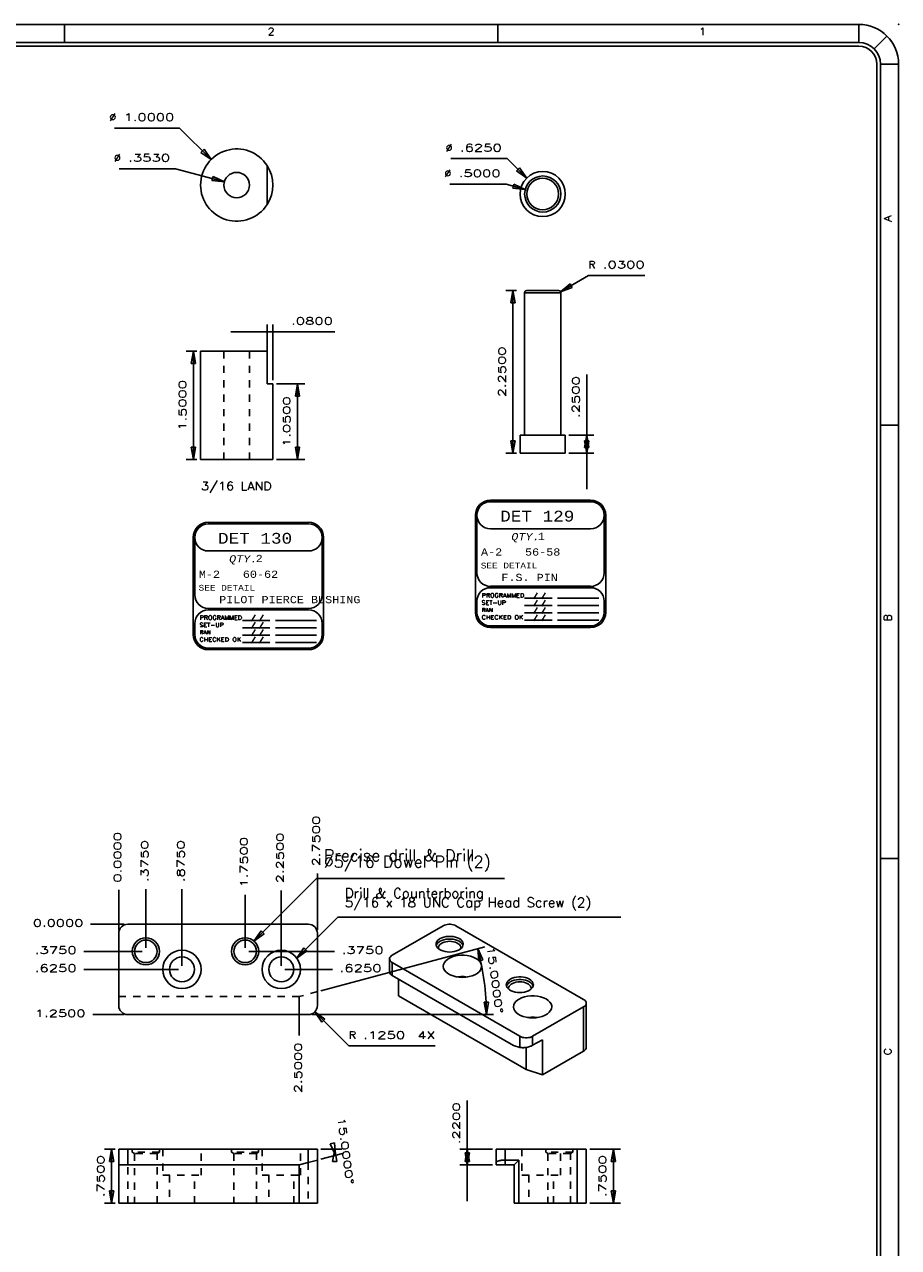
# Model space of a CAD drawing. Header units: inches. Extents: x 3 to 289, y 4 to 291.
# Tile 60 of 256: x 50 to 62, y 72 to 88. Entities that reach past the tile are written whole.
import ezdxf
from ezdxf.enums import TextEntityAlignment as Align

# ---------------------------------------------------------------- set-up
doc = ezdxf.new("R2010")
doc.units = ezdxf.units.IN
doc.header["$LTSCALE"] = 0.5
doc.header["$MEASUREMENT"] = 0
doc.linetypes.add('HIDDEN', pattern=[0.225, 0.15, -0.075])
for name, color, linetype in [('DIE', 7, 'Continuous'), ('MFB', 7, 'Continuous'), ('PLOTVIEW1', 7, 'Continuous'), ('STR_INS', 8, 'Continuous')]:
    doc.layers.add(name, color=color, linetype=linetype)
doc.styles.add('VERO0-Simplex', font='simplex_.ttf')
doc.styles.add('VERO2-Courier New', font='cour.ttf')
doc.styles.add('VERO3-RomanS', font='romans__.ttf')
doc.styles.add('VERO5-RomanD', font='romand__.ttf')
doc.styles.add('VERO8-Courier New', font='couri.ttf')

# ---------------------------------------------------------------- blocks, each defined once
blk = doc.blocks.new('ArrowheadClosed')
at = {"color": 0}
for p, q in [((0, 0), (-1, 0.176)), ((-1, 0.176), (-1, -0.176)), ((-1, -0.176), (0, 0))]:
    blk.add_line(p, q, dxfattribs=at)

msp = doc.modelspace()

# ---------------------------------------------------------------- linework, layer by layer
at = {"layer": 'DIE', "color": 9, "linetype": 'Continuous'}
for p, q in [((52.979, 86.538), (52.979, 85.995)), ((56.547, 84.774), (56.547, 82.804)), ((56.577, 84.804), (57.017, 84.804)), ((57.047, 82.804), (57.047, 84.774)), ((52.059, 83.965), (52.979, 83.965)), ((52.059, 83.965), (52.059, 82.465)), ((52.979, 83.515), (52.979, 83.965)), ((53.059, 83.515), (52.979, 83.515)), ((53.059, 82.465), (53.059, 83.515)), ((57.109, 82.804), (56.484, 82.804)), ((56.484, 82.804), (56.484, 82.554)), ((57.109, 82.554), (57.109, 82.804)), ((56.484, 82.554), (57.109, 82.554)), ((52.059, 82.465), (53.059, 82.465)), ((50.926, 74.905), (50.926, 75.905)), ((51.051, 76.03), (53.551, 76.03)), ((53.676, 75.905), (53.676, 74.905)), ((54.713, 75.601), (55.42, 76.01)), ((55.436, 76.018), (55.42, 76.01)), ((55.455, 76.024), (55.436, 76.018)), ((55.476, 76.028), (55.455, 76.024)), ((55.497, 76.03), (55.476, 76.028)), ((55.519, 76.03), (55.497, 76.03)), ((55.54, 76.028), (55.519, 76.03)), ((55.561, 76.024), (55.54, 76.028)), ((55.58, 76.018), (55.561, 76.024)), ((55.596, 76.01), (55.58, 76.018)), ((55.596, 76.01), (57.364, 74.989)), ((55.321, 75.754), (55.323, 75.773)), ((55.323, 75.736), (55.321, 75.754)), ((55.323, 75.773), (55.332, 75.791)), ((55.323, 75.736), (55.331, 75.755)), ((55.332, 75.717), (55.323, 75.736)), ((55.331, 75.755), (55.345, 75.772)), ((55.332, 75.791), (55.346, 75.809)), ((55.346, 75.7), (55.332, 75.717)), ((55.345, 75.772), (55.364, 75.787)), ((55.346, 75.809), (55.364, 75.824)), ((55.352, 75.703), (55.354, 75.719)), ((55.354, 75.719), (55.361, 75.734)), ((55.361, 75.734), (55.373, 75.749)), ((55.364, 75.824), (55.375, 75.831)), ((55.364, 75.787), (55.375, 75.795)), ((55.373, 75.749), (55.388, 75.761)), ((55.375, 75.831), (55.4, 75.843)), ((55.375, 75.795), (55.4, 75.807)), ((55.388, 75.761), (55.408, 75.773)), ((55.4, 75.843), (55.429, 75.853)), ((55.4, 75.807), (55.429, 75.816)), ((55.408, 75.773), (55.43, 75.782)), ((55.429, 75.853), (55.459, 75.859)), ((55.429, 75.816), (55.459, 75.823)), ((55.43, 75.782), (55.455, 75.788)), ((55.455, 75.788), (55.481, 75.792)), ((55.459, 75.859), (55.492, 75.862)), ((55.459, 75.823), (55.492, 75.826)), ((55.481, 75.792), (55.508, 75.794)), ((55.492, 75.862), (55.524, 75.862)), ((55.492, 75.826), (55.524, 75.826)), ((55.508, 75.794), (55.535, 75.792)), ((55.524, 75.862), (55.557, 75.859)), ((55.524, 75.826), (55.557, 75.823)), ((55.535, 75.792), (55.561, 75.788)), ((55.557, 75.859), (55.587, 75.853)), ((55.557, 75.823), (55.587, 75.816)), ((55.561, 75.788), (55.586, 75.782)), ((55.586, 75.782), (55.608, 75.773)), ((55.587, 75.853), (55.616, 75.843)), ((55.587, 75.816), (55.616, 75.807)), ((55.608, 75.773), (55.628, 75.761)), ((55.616, 75.843), (55.641, 75.831)), ((55.616, 75.807), (55.641, 75.795)), ((55.628, 75.761), (55.643, 75.749)), ((55.641, 75.831), (55.662, 75.817)), ((55.641, 75.795), (55.662, 75.78)), ((55.643, 75.749), (55.655, 75.734)), ((55.655, 75.734), (55.662, 75.719)), ((55.662, 75.817), (55.678, 75.8)), ((55.662, 75.78), (55.678, 75.764)), ((55.662, 75.719), (55.664, 75.703)), ((55.684, 75.717), (55.67, 75.7)), ((55.678, 75.8), (55.689, 75.782)), ((55.678, 75.764), (55.689, 75.746)), ((55.693, 75.736), (55.684, 75.717)), ((55.689, 75.782), (55.695, 75.764)), ((55.689, 75.746), (55.693, 75.736)), ((55.696, 75.754), (55.693, 75.736)), ((55.695, 75.764), (55.696, 75.754)), ((54.68, 75.569), (54.676, 75.557)), ((54.676, 75.557), (54.676, 75.55)), ((54.676, 75.55), (54.676, 75.371)), ((54.676, 75.55), (54.678, 75.538)), ((54.678, 75.538), (54.683, 75.526)), ((54.688, 75.581), (54.68, 75.569)), ((54.699, 75.592), (54.688, 75.581)), ((54.713, 75.601), (54.699, 75.592)), ((55.364, 75.685), (55.346, 75.7)), ((55.353, 75.694), (55.352, 75.703)), ((55.387, 75.672), (55.364, 75.685)), ((55.414, 75.661), (55.387, 75.672)), ((55.444, 75.653), (55.414, 75.661)), ((55.475, 75.648), (55.444, 75.653)), ((55.454, 75.525), (55.481, 75.546)), ((55.508, 75.646), (55.475, 75.648)), ((55.481, 75.546), (55.497, 75.557)), ((55.497, 75.557), (55.532, 75.574)), ((55.541, 75.648), (55.508, 75.646)), ((55.532, 75.574), (55.572, 75.587)), ((55.572, 75.653), (55.541, 75.648)), ((55.602, 75.661), (55.572, 75.653)), ((55.572, 75.587), (55.615, 75.596)), ((55.629, 75.672), (55.602, 75.661)), ((55.615, 75.596), (55.661, 75.601)), ((55.652, 75.685), (55.629, 75.672)), ((55.67, 75.7), (55.652, 75.685)), ((55.661, 75.601), (55.707, 75.601)), ((55.664, 75.703), (55.663, 75.694)), ((55.707, 75.601), (55.752, 75.597)), ((55.752, 75.597), (55.795, 75.588)), ((55.795, 75.588), (55.836, 75.575)), ((55.836, 75.575), (55.871, 75.558)), ((55.871, 75.558), (55.901, 75.537)), ((55.901, 75.537), (55.924, 75.515)), ((54.676, 75.364), (54.676, 75.371)), ((54.683, 75.526), (54.693, 75.514)), ((54.693, 75.514), (54.705, 75.504)), ((54.705, 75.504), (54.713, 75.499)), ((56.48, 74.479), (54.713, 75.499)), ((55.419, 75.448), (55.423, 75.475)), ((55.419, 75.446), (55.419, 75.448)), ((55.424, 75.419), (55.419, 75.446)), ((55.423, 75.475), (55.435, 75.5)), ((55.437, 75.394), (55.424, 75.419)), ((55.435, 75.5), (55.454, 75.525)), ((55.457, 75.37), (55.437, 75.394)), ((55.484, 75.348), (55.457, 75.37)), ((55.915, 75.372), (55.889, 75.35)), ((55.935, 75.396), (55.915, 75.372)), ((55.924, 75.515), (55.941, 75.49)), ((55.946, 75.422), (55.935, 75.396)), ((55.941, 75.49), (55.949, 75.463)), ((55.95, 75.448), (55.946, 75.422)), ((55.949, 75.463), (55.95, 75.448)), ((54.68, 75.352), (54.676, 75.364)), ((54.688, 75.34), (54.68, 75.352)), ((54.699, 75.329), (54.688, 75.34)), ((54.713, 75.32), (54.699, 75.329)), ((54.713, 75.32), (56.392, 74.35)), ((54.801, 75.04), (54.801, 75.269)), ((55.517, 75.33), (55.484, 75.348)), ((55.555, 75.315), (55.517, 75.33)), ((55.597, 75.304), (55.555, 75.315)), ((55.641, 75.297), (55.597, 75.304)), ((55.618, 75.301), (55.615, 75.3)), ((55.663, 75.305), (55.618, 75.301)), ((55.687, 75.295), (55.641, 75.297)), ((55.709, 75.305), (55.663, 75.305)), ((55.733, 75.297), (55.687, 75.295)), ((55.754, 75.3), (55.709, 75.305)), ((55.777, 75.305), (55.733, 75.297)), ((55.819, 75.316), (55.777, 75.305)), ((55.856, 75.331), (55.819, 75.316)), ((55.889, 75.35), (55.856, 75.331)), ((56.293, 75.193), (56.296, 75.212)), ((56.296, 75.212), (56.304, 75.23)), ((56.304, 75.23), (56.318, 75.247)), ((56.304, 75.193), (56.317, 75.21)), ((56.317, 75.21), (56.336, 75.226)), ((56.318, 75.247), (56.337, 75.263)), ((56.336, 75.226), (56.348, 75.233)), ((56.337, 75.263), (56.348, 75.27)), ((56.345, 75.187), (56.361, 75.2)), ((56.348, 75.27), (56.373, 75.282)), ((56.348, 75.233), (56.373, 75.245)), ((56.361, 75.2), (56.38, 75.211)), ((56.373, 75.282), (56.401, 75.291)), ((56.373, 75.245), (56.401, 75.255)), ((56.38, 75.211), (56.402, 75.22)), ((56.401, 75.291), (56.432, 75.298)), ((56.401, 75.255), (56.432, 75.261)), ((56.402, 75.22), (56.427, 75.227)), ((56.427, 75.227), (56.453, 75.231)), ((56.432, 75.298), (56.464, 75.301)), ((56.432, 75.261), (56.464, 75.265)), ((56.453, 75.231), (56.48, 75.232)), ((56.464, 75.301), (56.497, 75.301)), ((56.464, 75.265), (56.497, 75.265)), ((56.48, 75.232), (56.507, 75.231)), ((56.497, 75.301), (56.529, 75.298)), ((56.497, 75.265), (56.529, 75.261)), ((56.507, 75.231), (56.534, 75.227)), ((56.529, 75.298), (56.56, 75.291)), ((56.529, 75.261), (56.56, 75.255)), ((56.534, 75.227), (56.558, 75.22)), ((56.558, 75.22), (56.581, 75.211)), ((56.56, 75.291), (56.588, 75.282)), ((56.56, 75.255), (56.588, 75.245)), ((56.581, 75.211), (56.6, 75.2)), ((56.588, 75.282), (56.613, 75.27)), ((56.588, 75.245), (56.613, 75.233)), ((56.6, 75.2), (56.616, 75.187)), ((56.613, 75.27), (56.634, 75.255)), ((56.613, 75.233), (56.634, 75.219)), ((56.634, 75.255), (56.65, 75.239)), ((56.634, 75.219), (56.65, 75.203)), ((56.65, 75.239), (56.661, 75.221)), ((56.65, 75.203), (56.661, 75.185)), ((56.661, 75.221), (56.667, 75.203)), ((56.667, 75.203), (56.668, 75.193)), ((56.569, 74.019), (54.801, 75.04)), ((56.296, 75.174), (56.293, 75.193)), ((56.295, 75.175), (56.304, 75.193)), ((56.304, 75.156), (56.296, 75.174)), ((56.318, 75.139), (56.304, 75.156)), ((56.337, 75.124), (56.318, 75.139)), ((56.324, 75.142), (56.326, 75.158)), ((56.325, 75.133), (56.324, 75.142)), ((56.326, 75.158), (56.333, 75.173)), ((56.333, 75.173), (56.345, 75.187)), ((56.36, 75.11), (56.337, 75.124)), ((56.387, 75.099), (56.36, 75.11)), ((56.416, 75.091), (56.387, 75.099)), ((56.448, 75.087), (56.416, 75.091)), ((56.48, 75.085), (56.448, 75.087)), ((56.513, 75.087), (56.48, 75.085)), ((56.544, 75.091), (56.513, 75.087)), ((56.574, 75.099), (56.544, 75.091)), ((56.544, 75.026), (56.588, 75.035)), ((56.601, 75.11), (56.574, 75.099)), ((56.588, 75.035), (56.633, 75.04)), ((56.624, 75.124), (56.601, 75.11)), ((56.616, 75.187), (56.627, 75.173)), ((56.643, 75.139), (56.624, 75.124)), ((56.627, 75.173), (56.634, 75.158)), ((56.633, 75.04), (56.679, 75.04)), ((56.634, 75.158), (56.637, 75.142)), ((56.637, 75.142), (56.636, 75.133)), ((56.656, 75.156), (56.643, 75.139)), ((56.665, 75.174), (56.656, 75.156)), ((56.661, 75.185), (56.665, 75.175)), ((56.668, 75.193), (56.665, 75.174)), ((56.679, 75.04), (56.724, 75.035)), ((56.724, 75.035), (56.768, 75.026)), ((56.391, 74.887), (56.395, 74.913)), ((56.391, 74.884), (56.391, 74.887)), ((56.396, 74.858), (56.391, 74.884)), ((56.395, 74.913), (56.407, 74.939)), ((56.409, 74.832), (56.396, 74.858)), ((56.407, 74.939), (56.427, 74.963)), ((56.427, 74.963), (56.453, 74.985)), ((56.453, 74.985), (56.469, 74.995)), ((56.469, 74.995), (56.505, 75.012)), ((56.505, 75.012), (56.544, 75.026)), ((57.364, 74.887), (56.657, 74.479)), ((56.768, 75.026), (56.808, 75.013)), ((56.808, 75.013), (56.843, 74.996)), ((56.843, 74.996), (56.873, 74.976)), ((56.873, 74.976), (56.897, 74.953)), ((56.897, 74.953), (56.913, 74.928)), ((56.919, 74.86), (56.907, 74.835)), ((56.913, 74.928), (56.921, 74.902)), ((56.923, 74.887), (56.919, 74.86)), ((56.921, 74.902), (56.923, 74.887)), ((57.372, 74.984), (57.364, 74.989)), ((57.364, 74.887), (57.378, 74.897)), ((57.384, 74.974), (57.372, 74.984)), ((57.378, 74.897), (57.389, 74.907)), ((57.393, 74.963), (57.384, 74.974)), ((57.389, 74.907), (57.397, 74.919)), ((57.399, 74.95), (57.393, 74.963)), ((57.397, 74.919), (57.4, 74.932)), ((57.401, 74.938), (57.399, 74.95)), ((57.4, 74.932), (57.401, 74.938)), ((57.401, 74.326), (57.401, 74.938)), ((53.551, 74.78), (51.051, 74.78)), ((56.429, 74.808), (56.409, 74.832)), ((56.456, 74.787), (56.429, 74.808)), ((56.489, 74.768), (56.456, 74.787)), ((56.527, 74.753), (56.489, 74.768)), ((56.569, 74.742), (56.527, 74.753)), ((56.613, 74.736), (56.569, 74.742)), ((56.59, 74.739), (56.587, 74.739)), ((56.635, 74.744), (56.59, 74.739)), ((56.659, 74.734), (56.613, 74.736)), ((56.681, 74.744), (56.635, 74.744)), ((56.705, 74.736), (56.659, 74.734)), ((56.727, 74.739), (56.681, 74.744)), ((56.75, 74.743), (56.705, 74.736)), ((56.791, 74.755), (56.75, 74.743)), ((56.829, 74.77), (56.791, 74.755)), ((56.861, 74.789), (56.829, 74.77)), ((56.887, 74.811), (56.861, 74.789)), ((56.907, 74.835), (56.887, 74.811)), ((56.392, 74.35), (56.48, 74.326)), ((56.48, 74.479), (56.497, 74.471)), ((56.497, 74.471), (56.516, 74.464)), ((56.516, 74.464), (56.536, 74.46)), ((56.536, 74.46), (56.558, 74.458)), ((56.558, 74.458), (56.58, 74.458)), ((56.58, 74.458), (56.601, 74.46)), ((56.601, 74.46), (56.622, 74.464)), ((56.622, 74.464), (56.64, 74.471)), ((56.64, 74.471), (56.657, 74.479)), ((56.648, 74.349), (56.657, 74.354)), ((56.657, 74.354), (56.793, 74.432)), ((56.793, 74.432), (56.793, 73.945)), ((56.48, 74.326), (56.489, 74.324)), ((56.489, 74.324), (56.499, 74.323)), ((56.499, 74.323), (56.509, 74.322)), ((56.509, 74.322), (56.519, 74.321)), ((56.519, 74.321), (56.531, 74.321)), ((56.531, 74.321), (56.542, 74.322)), ((56.542, 74.322), (56.554, 74.323)), ((56.554, 74.323), (56.567, 74.324)), ((56.567, 74.324), (56.579, 74.326)), ((56.569, 74.019), (56.569, 74.325)), ((56.579, 74.326), (56.591, 74.329)), ((56.591, 74.329), (56.603, 74.332)), ((56.603, 74.332), (56.615, 74.336)), ((56.615, 74.336), (56.627, 74.34)), ((56.627, 74.34), (56.637, 74.344)), ((56.637, 74.344), (56.648, 74.349)), ((57.364, 74.275), (56.793, 73.945)), ((57.372, 74.279), (57.364, 74.275)), ((57.384, 74.29), (57.372, 74.279)), ((57.393, 74.301), (57.384, 74.29)), ((57.399, 74.313), (57.393, 74.301)), ((57.401, 74.326), (57.399, 74.313)), ((56.793, 73.945), (56.569, 74.019)), ((50.926, 72.697), (50.926, 72.917)), ((50.926, 72.917), (51.051, 72.917)), ((53.551, 72.917), (51.051, 72.917)), ((53.551, 72.917), (53.676, 72.917)), ((53.676, 72.917), (53.676, 72.764)), ((56.151, 72.731), (56.151, 72.917)), ((56.151, 72.917), (56.276, 72.917)), ((57.276, 72.917), (56.276, 72.917)), ((57.276, 72.917), (57.401, 72.917)), ((57.401, 72.917), (57.401, 72.167)), ((51.051, 72.697), (50.926, 72.697)), ((50.926, 72.167), (50.926, 72.697)), ((51.051, 72.697), (53.426, 72.697)), ((53.426, 72.697), (53.551, 72.731)), ((53.426, 72.167), (53.426, 72.697)), ((53.551, 72.731), (53.676, 72.764)), ((53.676, 72.764), (53.676, 72.167)), ((56.151, 72.734), (56.153, 72.737)), ((56.151, 72.731), (56.151, 72.734)), ((56.151, 72.697), (56.151, 72.731)), ((56.401, 72.697), (56.151, 72.697)), ((56.153, 72.737), (56.156, 72.74)), ((56.156, 72.74), (56.16, 72.743)), ((56.16, 72.743), (56.165, 72.746)), ((56.165, 72.746), (56.171, 72.749)), ((56.171, 72.749), (56.178, 72.752)), ((56.178, 72.752), (56.186, 72.754)), ((56.186, 72.754), (56.195, 72.756)), ((56.195, 72.756), (56.205, 72.758)), ((56.205, 72.758), (56.215, 72.76)), ((56.215, 72.76), (56.227, 72.762)), ((56.227, 72.762), (56.238, 72.763)), ((56.238, 72.763), (56.251, 72.764)), ((56.251, 72.764), (56.263, 72.764)), ((56.263, 72.764), (56.276, 72.764)), ((56.276, 72.764), (56.468, 72.764)), ((56.468, 72.764), (56.401, 72.697)), ((56.401, 72.167), (56.401, 72.697)), ((56.468, 72.764), (56.468, 72.167)), ((53.426, 72.167), (50.926, 72.167)), ((53.676, 72.167), (53.426, 72.167)), ((56.468, 72.167), (56.401, 72.167)), ((57.276, 72.167), (56.468, 72.167)), ((57.401, 72.167), (57.276, 72.167))]:
    msp.add_line(p, q, dxfattribs=at)
at = {"layer": 'DIE', "color": 56, "linetype": 'Continuous'}
for p, q in [((56.434, 84.804), (56.284, 84.804)), ((56.384, 82.554), (56.384, 84.804)), ((52.009, 83.965), (51.859, 83.965)), ((51.959, 82.465), (51.959, 83.965)), ((56.434, 82.554), (56.284, 82.554)), ((52.009, 82.465), (51.859, 82.465)), ((50.876, 72.917), (50.726, 72.917)), ((50.826, 72.167), (50.826, 72.917)), ((50.876, 72.167), (50.726, 72.167))]:
    msp.add_line(p, q, dxfattribs=at)
at = {"layer": 'DIE', "color": 4, "linetype": 'Continuous'}
for p, q in [((57.047, 84.774), (56.547, 84.774)), ((54.713, 75.499), (54.713, 75.32)), ((57.364, 74.275), (57.364, 74.887)), ((56.48, 74.326), (56.48, 74.479)), ((56.657, 74.479), (56.657, 74.354)), ((51.051, 72.917), (51.051, 72.697)), ((53.551, 72.731), (53.551, 72.917)), ((56.276, 72.917), (56.276, 72.764)), ((57.276, 72.167), (57.276, 72.917))]:
    msp.add_line(p, q, dxfattribs=at)
at = {"layer": 'DIE', "color": 254, "linetype": 'HIDDEN'}
for p, q in [((52.383, 83.965), (52.383, 82.465)), ((52.736, 82.465), (52.736, 83.965)), ((53.426, 75.03), (50.926, 75.03)), ((53.676, 75.097), (53.426, 75.03)), ((53.426, 75.03), (53.426, 74.78)), ((51.113, 72.917), (51.113, 72.873)), ((51.488, 72.873), (51.113, 72.873)), ((51.113, 72.873), (51.145, 72.855)), ((51.457, 72.855), (51.145, 72.855)), ((51.145, 72.855), (51.145, 72.167)), ((51.457, 72.855), (51.488, 72.873)), ((51.457, 72.167), (51.457, 72.855)), ((51.488, 72.873), (51.488, 72.917)), ((51.535, 72.917), (51.535, 72.555)), ((52.067, 72.555), (52.067, 72.917)), ((52.488, 72.917), (52.488, 72.873)), ((52.863, 72.873), (52.488, 72.873)), ((52.488, 72.873), (52.52, 72.855)), ((52.832, 72.855), (52.52, 72.855)), ((52.52, 72.855), (52.52, 72.167)), ((52.832, 72.855), (52.863, 72.873)), ((52.832, 72.167), (52.832, 72.855)), ((52.863, 72.873), (52.863, 72.917)), ((52.91, 72.917), (52.91, 72.555)), ((53.442, 72.555), (53.442, 72.917)), ((56.51, 72.917), (56.51, 72.555)), ((56.838, 72.917), (56.838, 72.873)), ((57.213, 72.873), (56.838, 72.873)), ((56.838, 72.873), (56.87, 72.855)), ((57.182, 72.855), (56.87, 72.855)), ((56.87, 72.855), (56.87, 72.167)), ((57.041, 72.555), (57.041, 72.917)), ((57.182, 72.855), (57.213, 72.873)), ((57.182, 72.167), (57.182, 72.855)), ((57.213, 72.873), (57.213, 72.917)), ((51.051, 72.167), (51.051, 72.697)), ((53.551, 72.731), (53.551, 72.167)), ((56.276, 72.697), (56.276, 72.764)), ((51.535, 72.555), (52.067, 72.555)), ((51.629, 72.555), (51.629, 72.167)), ((51.973, 72.167), (51.973, 72.555)), ((52.91, 72.555), (53.442, 72.555)), ((53.004, 72.555), (53.004, 72.167)), ((53.348, 72.167), (53.348, 72.555)), ((56.51, 72.555), (57.041, 72.555)), ((56.604, 72.555), (56.604, 72.167)), ((56.948, 72.167), (56.948, 72.555))]:
    msp.add_line(p, q, dxfattribs=at)
at = {"layer": 'DIE', "color": 9, "linetype": 'Continuous', "extrusion": (0, 0, -1)}
for centre, radius in [((-52.559, 86.266), 0.176), ((-56.797, 86.142), 0.313), ((-56.797, 86.142), 0.25), ((-51.301, 75.655), 0.188), ((-51.301, 75.655), 0.156), ((-52.676, 75.655), 0.188), ((-52.676, 75.655), 0.156), ((-51.801, 75.405), 0.266), ((-51.801, 75.405), 0.172), ((-53.176, 75.405), 0.266), ((-53.176, 75.405), 0.172)]:
    msp.add_circle(centre, radius, dxfattribs=at)
at = {"layer": 'DIE', "color": 4, "linetype": 'Continuous'}
msp.add_circle((56.797, 86.142), 0.22, dxfattribs=at)
at = {"layer": 'DIE', "color": 9, "linetype": 'Continuous'}
for centre, radius, start, end in [((52.559, 86.266), 0.5, 32.8599, 327.1401), ((56.577, 84.774), 0.03, 90, 180), ((57.017, 84.774), 0.03, 0, 90), ((51.051, 75.905), 0.125, 90, 180), ((53.551, 75.905), 0.125, 0, 90), ((51.051, 74.905), 0.125, 180, 270), ((53.551, 74.905), 0.125, 270, 0)]:
    msp.add_arc(centre, radius, start, end, dxfattribs=at)
at = {"layer": 'DIE', "color": 9, "linetype": 'Continuous', "extrusion": (0, 0, -1)}
msp.add_arc((-52.559, 86.266), 0.5, 147.1401, 212.8599, dxfattribs=at)
at = {"layer": 'MFB', "color": 56, "linetype": 'Continuous'}
for p, q in [((51.769, 87.056), (50.869, 87.056)), ((52.206, 86.62), (51.769, 87.056)), ((56.306, 86.632), (55.526, 86.632)), ((56.306, 86.632), (56.576, 86.363)), ((51.712, 86.493), (50.932, 86.493)), ((51.712, 86.493), (52.389, 86.312)), ((56.29, 86.278), (55.51, 86.278)), ((56.29, 86.278), (56.555, 86.206)), ((57.043, 84.789), (57.43, 85.013)), ((57.43, 85.013), (58.21, 85.013)), ((52.979, 84.234), (52.479, 84.234)), ((52.979, 83.565), (52.979, 84.334)), ((52.979, 84.234), (53.059, 84.234)), ((53.059, 83.565), (53.059, 84.334)), ((53.059, 84.234), (53.918, 84.234)), ((53.109, 83.515), (53.501, 83.515)), ((53.401, 82.465), (53.401, 83.515)), ((57.407, 82.804), (57.407, 83.645)), ((57.159, 82.804), (57.507, 82.804)), ((57.407, 82.554), (57.407, 82.804)), ((57.159, 82.554), (57.507, 82.554)), ((57.407, 82.554), (57.407, 82.054)), ((53.109, 82.465), (53.501, 82.465)), ((53.676, 76.732), (53.676, 76.632)), ((52.798, 75.798), (53.666, 76.665)), ((53.666, 76.665), (56.266, 76.665)), ((53.676, 76.632), (53.676, 76.432)), ((50.926, 76.506), (50.926, 76.456)), ((50.926, 76.456), (50.926, 76.406)), ((50.926, 76.406), (50.926, 76.206)), ((51.301, 76.514), (51.301, 76.414)), ((51.301, 76.414), (51.301, 76.214)), ((51.801, 76.514), (51.801, 76.414)), ((51.801, 76.414), (51.801, 76.214)), ((52.676, 76.438), (52.676, 76.338)), ((53.176, 76.498), (53.176, 76.398)), ((53.176, 76.398), (53.176, 76.198)), ((53.676, 76.432), (53.676, 75.955)), ((51.301, 76.214), (51.301, 75.705)), ((51.801, 76.214), (51.801, 75.455)), ((52.676, 76.338), (52.676, 76.138)), ((50.926, 76.206), (50.926, 75.955)), ((52.676, 76.138), (52.676, 75.705)), ((53.176, 76.198), (53.176, 75.455)), ((53.391, 75.561), (53.958, 76.128)), ((53.958, 76.128), (57.878, 76.128)), ((50.536, 76.03), (50.586, 76.03)), ((50.586, 76.03), (50.636, 76.03)), ((50.636, 76.03), (50.836, 76.03)), ((50.836, 76.03), (51.001, 76.03)), ((50.443, 75.655), (50.543, 75.655)), ((50.543, 75.655), (50.743, 75.655)), ((50.743, 75.655), (51.251, 75.655)), ((53.614, 75.655), (52.726, 75.655)), ((53.814, 75.655), (53.614, 75.655)), ((53.914, 75.655), (53.814, 75.655)), ((50.443, 75.405), (50.543, 75.405)), ((50.543, 75.405), (50.743, 75.405)), ((50.743, 75.405), (51.751, 75.405)), ((53.585, 75.405), (53.226, 75.405)), ((53.785, 75.405), (53.585, 75.405)), ((53.885, 75.405), (53.785, 75.405)), ((53.426, 74.791), (53.426, 74.98)), ((50.565, 74.78), (50.665, 74.78)), ((50.665, 74.78), (50.865, 74.78)), ((50.865, 74.78), (51.001, 74.78)), ((53.426, 74.591), (53.426, 74.791)), ((53.639, 74.817), (54.112, 74.345)), ((53.426, 74.491), (53.426, 74.591)), ((54.112, 74.345), (55.307, 74.345)), ((55.751, 72.917), (55.751, 73.59)), ((56.101, 72.917), (55.651, 72.917)), ((55.751, 72.697), (55.751, 72.917)), ((57.451, 72.917), (57.875, 72.917)), ((57.775, 72.167), (57.775, 72.917)), ((56.101, 72.697), (55.651, 72.697)), ((55.751, 72.697), (55.751, 72.197)), ((57.451, 72.167), (57.875, 72.167))]:
    msp.add_line(p, q, dxfattribs=at)
at = {"layer": 'PLOTVIEW1', "color": 97, "linetype": 'Continuous'}
for p, q in [((61.175, 88.49), (15.175, 88.49)), ((50.175, 88.49), (50.175, 88.24)), ((56.175, 88.49), (56.175, 88.24)), ((61.175, 88.24), (61.175, 88.49)), ((61.175, 88.24), (15.175, 88.24)), ((61.387, 88.152), (61.564, 88.329)), ((61.175, 88.19), (15.175, 88.19)), ((61.425, 53.94), (61.425, 87.94)), ((61.475, 53.94), (61.475, 87.94)), ((61.475, 87.94), (61.725, 87.94)), ((61.725, 53.94), (61.725, 87.94)), ((61.725, 82.94), (61.475, 82.94)), ((61.725, 76.94), (61.475, 76.94))]:
    msp.add_line(p, q, dxfattribs=at)
at = {"layer": 'PLOTVIEW1', "color": 7, "linetype": 'Continuous'}
for p, q in [((57.461, 81.902), (56.074, 81.902)), ((57.461, 81.881), (56.074, 81.881)), ((55.865, 81.694), (55.865, 80.349)), ((55.886, 81.694), (55.886, 80.897)), ((57.649, 80.897), (57.649, 81.694)), ((57.67, 80.349), (57.67, 81.694)), ((53.554, 81.595), (52.166, 81.595)), ((53.554, 81.574), (52.166, 81.574)), ((56.074, 81.506), (57.461, 81.506)), ((51.958, 81.387), (51.958, 80.042)), ((51.979, 81.387), (51.979, 80.59)), ((53.741, 80.59), (53.741, 81.387)), ((53.762, 80.042), (53.762, 81.387)), ((52.166, 81.199), (53.554, 81.199)), ((56.074, 80.71), (57.461, 80.71)), ((57.461, 80.691), (56.074, 80.691)), ((55.886, 80.503), (55.886, 80.349)), ((56.545, 80.544), (56.926, 80.544)), ((57.002, 80.544), (57.573, 80.544)), ((57.649, 80.349), (57.649, 80.503)), ((52.166, 80.403), (53.554, 80.403)), ((53.554, 80.384), (52.166, 80.384)), ((56.545, 80.443), (56.926, 80.443)), ((56.545, 80.342), (56.926, 80.342)), ((57.002, 80.443), (57.573, 80.443)), ((57.002, 80.342), (57.573, 80.342)), ((51.979, 80.196), (51.979, 80.042)), ((52.638, 80.237), (53.019, 80.237)), ((52.638, 80.136), (53.019, 80.136)), ((53.095, 80.237), (53.665, 80.237)), ((53.095, 80.136), (53.665, 80.136)), ((53.741, 80.042), (53.741, 80.196)), ((56.074, 80.161), (57.461, 80.161)), ((56.074, 80.14), (57.461, 80.14)), ((56.545, 80.241), (56.926, 80.241)), ((57.002, 80.241), (57.573, 80.241)), ((52.638, 80.035), (53.019, 80.035)), ((53.095, 80.035), (53.665, 80.035)), ((52.166, 79.854), (53.554, 79.854)), ((52.166, 79.833), (53.554, 79.833)), ((52.638, 79.934), (53.019, 79.934)), ((53.095, 79.934), (53.665, 79.934))]:
    msp.add_line(p, q, dxfattribs=at)
at = {"layer": 'PLOTVIEW1', "color": 97, "linetype": 'Continuous'}
for radius in [0.55, 0.3, 0.25]:
    msp.add_arc((61.175, 87.94), radius, 0, 90, dxfattribs=at)
at = {"layer": 'PLOTVIEW1', "color": 7, "linetype": 'Continuous'}
for centre, radius, start, end in [((56.074, 81.694), 0.209, 90, 180), ((56.074, 81.694), 0.188, 90, 180), ((56.074, 81.694), 0.188, 90, 270), ((57.461, 81.694), 0.209, 0, 90), ((57.461, 81.694), 0.188, 0, 90), ((57.461, 81.694), 0.188, 270, 90), ((52.166, 81.387), 0.209, 90, 180), ((52.166, 81.387), 0.188, 90, 180), ((52.166, 81.387), 0.188, 90, 270), ((53.554, 81.387), 0.209, 0, 90), ((53.554, 81.387), 0.188, 0, 90), ((53.554, 81.387), 0.188, 270, 90), ((56.074, 80.897), 0.188, 180, 270), ((57.461, 80.897), 0.188, 270, 0), ((56.074, 80.503), 0.188, 90, 180), ((57.461, 80.503), 0.188, 0, 90), ((52.166, 80.59), 0.188, 180, 270), ((53.554, 80.59), 0.188, 270, 0), ((52.166, 80.196), 0.188, 90, 180), ((53.554, 80.196), 0.188, 0, 90), ((56.074, 80.349), 0.209, 180, 270), ((56.074, 80.349), 0.188, 180, 270), ((57.461, 80.349), 0.188, 270, 0), ((57.461, 80.349), 0.209, 270, 0), ((52.166, 80.042), 0.209, 180, 270), ((52.166, 80.042), 0.188, 180, 270), ((53.554, 80.042), 0.188, 270, 0), ((53.554, 80.042), 0.209, 270, 0)]:
    msp.add_arc(centre, radius, start, end, dxfattribs=at)
at = {"layer": 'PLOTVIEW1', "color": 56, "linetype": 'Continuous'}
msp.add_point((61.725, 88.49), dxfattribs=at)
at = {"layer": 'STR_INS', "color": 56, "linetype": 'Continuous'}
for p, q in [((53.724, 75.11), (55.994, 75.719)), ((53.601, 74.78), (56.117, 74.78)), ((53.724, 72.777), (54.024, 72.858)), ((53.726, 72.917), (54.017, 72.917))]:
    msp.add_line(p, q, dxfattribs=at)
at = {"layer": 'STR_INS', "color": 56, "linetype": 'Continuous', "extrusion": (0, 0, -1)}
for centre, radius, start, end in [((-52.493, 74.78), 3.524, 165, 180), ((-54.247, 72.917), 0.33, 345, 0)]:
    msp.add_arc(centre, radius, start, end, dxfattribs=at)

# ---------------------------------------------------------------- block references
at = {"layer": 'DIE', "color": 56, "linetype": 'Continuous', "xscale": 0.170138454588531, "yscale": 0.170138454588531, "zscale": 0.170138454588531, "rotation": 90}
for p in [(56.384, 84.804), (51.959, 83.965), (50.826, 72.917)]:
    msp.add_blockref('ArrowheadClosed', p, dxfattribs=at)
at = {"layer": 'DIE', "color": 56, "linetype": 'Continuous', "extrusion": (0, 0, -1), "xscale": 0.170138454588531, "yscale": 0.170138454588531, "zscale": 0.170138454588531, "rotation": 270}
for p in [(-56.384, 82.554), (-51.959, 82.465), (-50.826, 72.167)]:
    msp.add_blockref('ArrowheadClosed', p, dxfattribs=at)
at = {"layer": 'MFB', "color": 56, "linetype": 'Continuous', "extrusion": (0, 0, -1), "xscale": 0.170138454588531, "yscale": 0.170138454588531, "zscale": 0.170138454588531}
for p, rotation in [((-52.206, 86.62), 224.9999999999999), ((-57.043, 84.789), 330.0000000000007), ((-57.407, 82.554), 270), ((-53.401, 82.465), 270), ((-52.798, 75.798), 314.9999999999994), ((-53.391, 75.561), 315), ((-53.639, 74.817), 45), ((-55.751, 72.697), 270), ((-57.775, 72.167), 270.0000000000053)]:
    msp.add_blockref('ArrowheadClosed', p, dxfattribs=dict(at, rotation=rotation))
at = {"layer": 'MFB', "color": 56, "linetype": 'Continuous'}
for p, xscale, yscale, zscale, rotation in [((52.389, 86.312), 0.1701384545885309, 0.1701384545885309, 0.1701384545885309, 344.9999999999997), ((56.576, 86.363), 0.170138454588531, 0.170138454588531, 0.170138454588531, 315), ((56.555, 86.206), 0.170138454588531, 0.170138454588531, 0.170138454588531, 345.0000000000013), ((53.401, 83.515), 0.170138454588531, 0.170138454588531, 0.170138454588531, 90), ((57.407, 82.804), 0.170138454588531, 0.170138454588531, 0.170138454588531, 90), ((55.751, 72.917), 0.170138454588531, 0.170138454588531, 0.170138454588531, 90), ((57.775, 72.917), 0.170138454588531, 0.170138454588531, 0.170138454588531, 89.99999999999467)]:
    msp.add_blockref('ArrowheadClosed', p, dxfattribs=dict(at, xscale=xscale, yscale=yscale, zscale=zscale, rotation=rotation))
at = {"layer": 'STR_INS', "color": 56, "linetype": 'Continuous', "extrusion": (0, 0, -1), "xscale": 0.170138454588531, "yscale": 0.170138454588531, "zscale": 0.170138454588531}
for p, rotation in [((-55.897, 75.693), 75.00000000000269), ((-56.017, 74.78), 270), ((-53.928, 72.832), 254.9999999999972), ((-53.917, 72.917), 90)]:
    msp.add_blockref('ArrowheadClosed', p, dxfattribs=dict(at, rotation=rotation))

# ---------------------------------------------------------------- texts
at = {"layer": 'DIE', "color": 230, "linetype": 'Continuous', "style": 'VERO0-Simplex'}
for s, width, p, p2 in [('2.2500', 1.358929, (56.284, 83.329), (56.284, 84.029)), ('1.5000', 1.410379, (51.859, 82.865), (51.859, 83.565)), ('.7500', 1.376302, (50.726, 72.252), (50.726, 72.832))]:
    msp.add_text(s, height=0.1, rotation=90, dxfattribs=dict(at, width=width)).set_placement(p, p2, align=Align.FIT)
at = {"layer": 'MFB', "color": 7, "linetype": 'Continuous', "style": 'VERO0-Simplex'}
for s, width, p, p2 in [('%%c', 1.123247, (50.794, 87.156), (50.894, 87.156)), ('1.0000', 1.410379, (50.994, 87.156), (51.694, 87.156)), ('%%c', 1.123247, (55.451, 86.732), (55.551, 86.732)), ('.6250', 1.376302, (55.651, 86.732), (56.231, 86.732)), ('%%c', 1.123247, (50.857, 86.593), (50.957, 86.593)), ('.3530', 1.376302, (51.057, 86.593), (51.637, 86.593)), ('%%c', 1.123247, (55.435, 86.378), (55.535, 86.378)), ('.5000', 1.376302, (55.635, 86.378), (56.215, 86.378)), ('R', 1.016021, (57.43, 85.113), (57.53, 85.113)), ('.0300', 1.376302, (57.63, 85.113), (58.21, 85.113)), ('.0800', 1.376302, (53.313, 84.334), (53.893, 84.334)), ('0.0000', 1.358929, (49.736, 75.997), (50.436, 75.997)), ('.3750', 1.376302, (49.763, 75.622), (50.343, 75.622)), ('.3750', 1.376302, (54.014, 75.622), (54.594, 75.622)), ('.6250', 1.376302, (49.763, 75.372), (50.343, 75.372)), ('.6250', 1.376302, (53.985, 75.372), (54.565, 75.372)), ('1.2500', 1.410379, (49.765, 74.747), (50.465, 74.747)), ('R', 1.016021, (54.112, 74.445), (54.212, 74.445)), ('.1250', 1.440535, (54.312, 74.445), (54.892, 74.445)), (' 4X', 1.230045, (54.967, 74.445), (55.307, 74.445))]:
    msp.add_text(s, height=0.1, dxfattribs=dict(at, width=width)).set_placement(p, p2, align=Align.FIT)
for s, width, p, p2 in [('.2500', 1.376302, (57.307, 83.04), (57.307, 83.62)), ('1.0500', 1.410379, (53.301, 82.64), (53.301, 83.34)), ('2.7500', 1.358929, (53.709, 76.832), (53.709, 77.532)), ('0.0000', 1.358929, (50.959, 76.606), (50.959, 77.306)), ('2.2500', 1.358929, (53.209, 76.598), (53.209, 77.298)), ('.3750', 1.376302, (51.334, 76.614), (51.334, 77.194)), ('.8750', 1.376302, (51.834, 76.614), (51.834, 77.194)), ('1.7500', 1.410379, (52.709, 76.538), (52.709, 77.238)), ('2.5000', 1.358929, (53.459, 73.691), (53.459, 74.391)), ('.7500', 1.376302, (57.675, 72.252), (57.675, 72.832))]:
    msp.add_text(s, height=0.1, rotation=90, dxfattribs=dict(at, width=width)).set_placement(p, p2, align=Align.FIT)
at = {"layer": 'MFB', "color": 230, "linetype": 'Continuous', "style": 'VERO0-Simplex', "width": 1.376302}
msp.add_text('.2200', height=0.1, rotation=90, dxfattribs=at).set_placement((55.651, 72.985), (55.651, 73.565), align=Align.FIT)
at = {"layer": 'MFB', "color": 7, "linetype": 'Continuous', "attachment_point": 1, "style": 'VERO0-Simplex'}
for s, insert, char_height, line_spacing_factor in [('Precise drill & Drill\\P%%c5/16 Dowel Pin (2)', (53.766, 77.065), 0.16125, 0.33125), ('Drill & Counterboring\\P5/16 x 18 UNC Cap Head Screw (2)', (54.058, 76.528), 0.13438, 0.575)]:
    msp.add_mtext(s, dxfattribs=dict(at, insert=insert, char_height=char_height, line_spacing_factor=line_spacing_factor))
at = {"layer": 'PLOTVIEW1', "color": 56, "linetype": 'Continuous', "style": 'VERO5-RomanD', "width": 0.999731}
for s, p, p2 in [('2', (52.991, 88.342), (53.085, 88.342)), ('1', (58.962, 88.342), (59.056, 88.342))]:
    msp.add_text(s, height=0.1, dxfattribs=at).set_placement(p, p2, align=Align.FIT)
at = {"layer": 'PLOTVIEW1', "color": 56, "linetype": 'Continuous', "style": 'VERO5-RomanD'}
for s, width, p, p2 in [('A', 0.999731, (61.625, 85.756), (61.625, 85.85)), ('B', 0.999731, (61.625, 80.23), (61.625, 80.324)), ('C', 0.998855, (61.625, 74.218), (61.625, 74.317))]:
    msp.add_text(s, height=0.1, rotation=90, dxfattribs=dict(at, width=width)).set_placement(p, p2, align=Align.FIT)
at = {"layer": 'PLOTVIEW1', "color": 7, "linetype": 'Continuous'}
for s, height, style, width, p, p2 in [('3/16 LAND', 0.1128, 'VERO3-RomanS', 1.000481, (52.066, 82.042), (53.045, 82.042)), ('DET 129', 0.15, 'VERO2-Courier New', 0.931388, (56.208, 81.607), (57.235, 81.607)), ('DET 130', 0.15, 'VERO2-Courier New', 0.931388, (52.3, 81.3), (53.327, 81.3)), ('QTY.', 0.1, 'VERO8-Courier New', 0.931388, (56.362, 81.347), (56.753, 81.347)), ('1', 0.1, 'VERO2-Courier New', 0.931388, (56.729, 81.352), (56.827, 81.352)), ('QTY.', 0.1, 'VERO8-Courier New', 0.931388, (52.454, 81.04), (52.845, 81.04)), ('2', 0.1, 'VERO2-Courier New', 0.931388, (52.822, 81.045), (52.919, 81.045)), ('A-2', 0.1, 'VERO2-Courier New', 0.931388, (55.942, 81.135), (56.236, 81.135)), ('56-58', 0.1, 'VERO2-Courier New', 0.931388, (56.552, 81.135), (57.041, 81.135)), ('SEE DETAIL', 0.08, 'VERO2-Courier New', 0.931388, (55.939, 80.957), (56.722, 80.957)), ('M-2', 0.1, 'VERO2-Courier New', 0.931388, (52.035, 80.827), (52.328, 80.827)), ('60-62', 0.1, 'VERO2-Courier New', 0.931388, (52.644, 80.827), (53.133, 80.827)), ('F.S. PIN', 0.1, 'VERO2-Courier New', 0.931388, (56.224, 80.783), (57.006, 80.783)), ('SEE DETAIL', 0.08, 'VERO2-Courier New', 0.931388, (52.031, 80.65), (52.814, 80.65)), ('PILOT PIERCE BUSHING', 0.1, 'VERO2-Courier New', 0.931388, (52.316, 80.476), (54.273, 80.476)), ('SET-UP', 0.0565, 'VERO3-RomanS', 1.000387, (55.951, 80.455), (56.288, 80.455)), ('PROGRAMMED', 0.0575, 'VERO3-RomanS', 1.000726, (55.953, 80.555), (56.54, 80.555)), ('/ /', 0.0563, 'VERO3-RomanS', 0.999632, (56.663, 80.554), (56.839, 80.554)), ('/ /', 0.0563, 'VERO3-RomanS', 0.999632, (56.663, 80.453), (56.839, 80.453)), ('PROGRAMMED', 0.0575, 'VERO3-RomanS', 1.000726, (52.046, 80.248), (52.632, 80.248)), ('/ /', 0.0563, 'VERO3-RomanS', 0.999632, (52.755, 80.247), (52.931, 80.247)), ('CHECKED OK', 0.0548, 'VERO3-RomanS', 1.000182, (55.951, 80.253), (56.528, 80.253)), ('RAN', 0.0516, 'VERO3-RomanS', 1.00058, (55.954, 80.355), (56.105, 80.355)), ('/ /', 0.0563, 'VERO3-RomanS', 0.999632, (56.663, 80.351), (56.839, 80.351)), ('/ /', 0.0563, 'VERO3-RomanS', 0.999632, (56.663, 80.25), (56.839, 80.25)), ('SET-UP', 0.0565, 'VERO3-RomanS', 1.000387, (52.043, 80.147), (52.38, 80.147)), ('/ /', 0.0563, 'VERO3-RomanS', 0.999632, (52.755, 80.145), (52.931, 80.145)), ('CHECKED OK', 0.0548, 'VERO3-RomanS', 1.000182, (52.043, 79.946), (52.621, 79.946)), ('RAN', 0.0516, 'VERO3-RomanS', 1.00058, (52.046, 80.048), (52.198, 80.048)), ('/ /', 0.0563, 'VERO3-RomanS', 0.999632, (52.755, 80.044), (52.931, 80.044)), ('/ /', 0.0563, 'VERO3-RomanS', 0.999632, (52.755, 79.943), (52.931, 79.943))]:
    msp.add_text(s, height=height, dxfattribs=dict(at, style=style, width=width)).set_placement(p, p2, align=Align.FIT)
at = {"layer": 'STR_INS', "color": 7, "linetype": 'Continuous', "style": 'VERO0-Simplex', "width": 1.329011}
for p, p2 in [((56.025, 75.72), (56.148, 74.788)), ((53.957, 73.353), (54.08, 72.421))]:
    msp.add_text('15.0000%%d', height=0.1, rotation=277.5, dxfattribs=at).set_placement(p, p2, align=Align.FIT)

doc.saveas('drawing.dxf')
